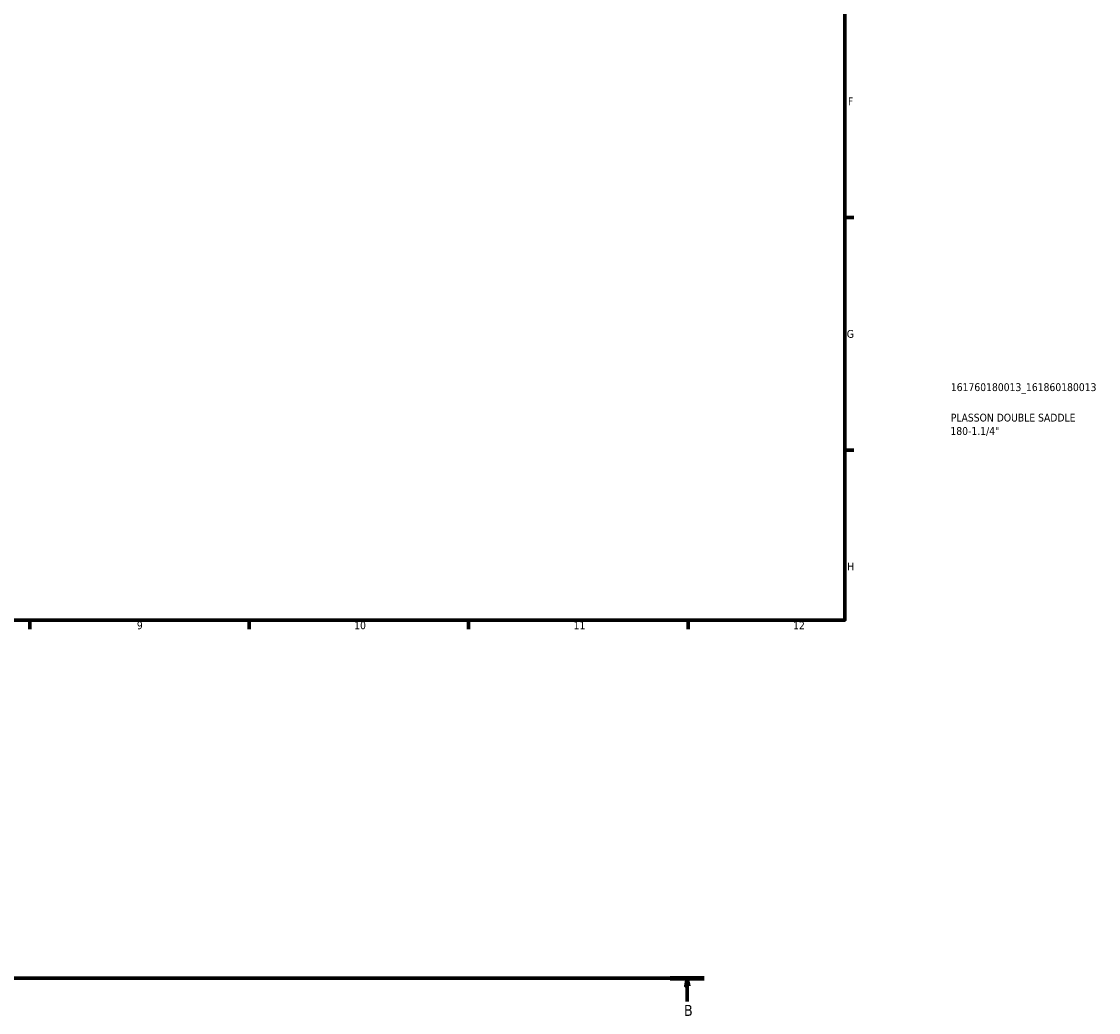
# Model space of a CAD drawing. Header units: millimetres. Extents: x 0 to 902, y -171 to 1187.
# Tile 4 of 6: x 558 to 902, y -105 to 211. Entities that reach past the tile are written whole.
import ezdxf

# ---------------------------------------------------------------- set-up
doc = ezdxf.new("R2010")
doc.units = ezdxf.units.MM
doc.linetypes.add('CHAIN', pattern=[0.7087, 0.4724, -0.0591, 0.1181, -0.0591])
for name, color, linetype, lineweight in [('Border (ISO)', 7, 'Continuous', 70), ('Section Line (ISO)', 7, 'CHAIN', 70), ('Title (ISO)', 7, 'Continuous', 50)]:
    doc.layers.add(name, color=color, linetype=linetype, lineweight=lineweight)
doc.styles.add('Label Text (ISO)', font='tahoma.ttf')
doc.styles.add('Note Text (ISO)', font='tahoma.ttf')

# ---------------------------------------------------------------- blocks, each defined once
blk = doc.blocks.new('Borders Default Border')
at = {"layer": 'Border (ISO)'}
for p, q in [((821, 148.5), (823.9, 148.5)), ((821, 74.25), (823.9, 74.25)), ((560.67, 20), (560.67, 17.1)), ((630.75, 20), (630.75, 17.1)), ((700.83, 20), (700.83, 17.1)), ((770.92, 20), (770.92, 17.1))]:
    blk.add_line(p, q, dxfattribs=at)
at = {"layer": 'Border (ISO)', "flags": 128}
blk.add_lwpolyline([(20, 20), (20, 574), (821, 574), (821, 20), (20, 20)], dxfattribs=at)
at = {"layer": 'Border (ISO)', "color": 232, "true_color": 0xca0064, "char_height": 2.5, "attachment_point": 7, "style": 'Note Text (ISO)'}
for s, insert in [('F', (822, 184.38)), ('G', (821.61, 110.08)), ('H', (821.74, 35.88)), ('9', (594.88, 17.05)), ('10', (664.29, 17.05)), ('11', (734.37, 17.1)), ('12', (804.46, 17.1))]:
    blk.add_mtext(s, dxfattribs=dict(at, insert=insert))
blk = doc.blocks.new('Title Blocks ISO')
at = {"layer": 'Title (ISO)', "color": 232, "true_color": 0xca0064, "style": 'Note Text (ISO)'}
for tag, p in [('PART_NUMBER_001', (33.84, 73.13)), ('DESCRIPTION_001', (33.84, 63.4)), ('DESCRIPTION_002', (33.71, 59.12))]:
    blk.add_attdef(tag, p, '', height=2.5, dxfattribs=at)
blk = doc.blocks.new('2dTransSection0')
at = {"layer": 'Section Line (ISO)', "linetype": 'CHAIN'}
blk.add_line((170.93, -94.34), (776.11, -94.34), dxfattribs=at)
at = {"layer": 'Section Line (ISO)', "linetype": 'Continuous', "lineweight": 140}
blk.add_line((765.21, -94.34), (776.11, -94.34), dxfattribs=at)
at = {"layer": 'Section Line (ISO)', "linetype": 'Continuous'}
for p, q in [((770.66, -94.34), (770.16, -96.84)), ((770.66, -96.84), (770.66, -94.34)), ((771.16, -96.84), (770.66, -94.34)), ((770.16, -96.84), (771.16, -96.84)), ((770.66, -101.74), (770.66, -96.84))]:
    blk.add_line(p, q, dxfattribs=at)
at = {"layer": 'Section Line (ISO)', "linetype": 'Continuous', "flags": 128}
blk.add_lwpolyline([(771.16, -96.84), (770.66, -94.34), (770.16, -96.84), (771.16, -96.84)], dxfattribs=at)
at = {"layer": 'Section Line (ISO)'}
blk.add_solid([(771.16, -96.84), (770.66, -94.34), (770.16, -96.84), (771.16, -96.84)], dxfattribs=at)
at = {"layer": 'Section Line (ISO)', "insert": (769.59, -106.34), "char_height": 3.5, "attachment_point": 7, "style": 'Label Text (ISO)'}
blk.add_mtext('B', dxfattribs=at)

msp = doc.modelspace()

# ---------------------------------------------------------------- block references
msp.add_blockref('Borders Default Border', (0, 0))
msp.add_blockref('Title Blocks ISO', (821, 20)).add_auto_attribs({'PART_NUMBER_001': '161760180013_161860180013', 'DESCRIPTION_001': 'PLASSON DOUBLE SADDLE', 'DESCRIPTION_002': '180-1.1/4"'})
at = {"layer": 'Section Line (ISO)'}
msp.add_blockref('2dTransSection0', (0, 0), dxfattribs=at)

doc.saveas('drawing.dxf')
